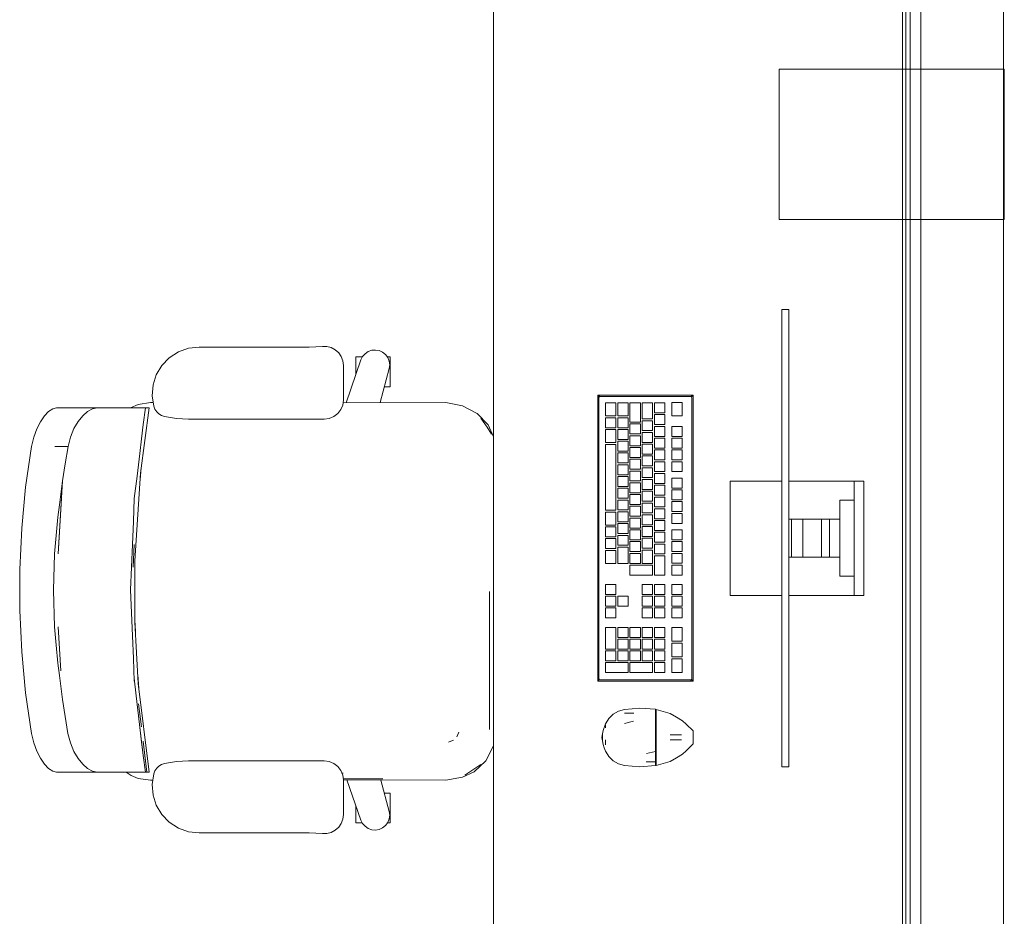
# Model space of a CAD drawing. Header units: millimetres. Extents: x -261 to 187, y -214 to 106.
# Tile 227 of 256: x -188.62 to -187.3, y -152.52 to -151.33. Entities that reach past the tile are written whole.
import ezdxf

# ---------------------------------------------------------------- set-up
doc = ezdxf.new("R2010")
doc.units = ezdxf.units.MM
doc.header["$LTSCALE"] = 0.005
doc.header["$MEASUREMENT"] = 0
for name, color, linetype, lineweight in [('IFC-Elemento construtivo genérico-Contorno', 9, 'Continuous', 5), ('IFC-Elemento de mobília-Contorno', 9, 'Continuous', 5), ('IFC-Laje-Contorno', 9, 'Continuous', 5), ('IFC-Parede padrão-Contorno', 9, 'Continuous', 5), ('IFC-Pilar-Contorno', 9, 'Continuous', 5), ('IFC-Viga-Contorno', 9, 'Continuous', 5)]:
    doc.layers.add(name, color=color, linetype=linetype, lineweight=lineweight)

msp = doc.modelspace()

# ---------------------------------------------------------------- linework, layer by layer
at = {"layer": 'IFC-Elemento construtivo genérico-Contorno', "lineweight": 5}
for p, q in [((-187.6002, -151.7142), (-187.6002, -151.714)), ((-187.6002, -151.714), (-187.5907, -151.714)), ((-187.6002, -151.7149), (-187.6002, -151.7142)), ((-187.6002, -151.7159), (-187.6002, -151.7149)), ((-187.6002, -151.7172), (-187.6002, -151.7159)), ((-187.6002, -151.7187), (-187.6002, -151.7172)), ((-187.5907, -151.7142), (-187.5907, -151.714)), ((-187.5907, -151.7149), (-187.5907, -151.7142)), ((-187.5907, -151.7159), (-187.5907, -151.7149)), ((-187.5907, -151.7172), (-187.5907, -151.7159)), ((-187.5907, -151.7187), (-187.5907, -151.7172)), ((-187.6002, -151.7204), (-187.6002, -151.7187)), ((-187.6002, -152.3172), (-187.6002, -151.7204)), ((-187.5907, -151.7204), (-187.5907, -151.7187)), ((-187.5907, -152.3172), (-187.5907, -151.7204)), ((-187.8455, -151.8283), (-187.8443, -151.8296)), ((-187.8455, -152.2093), (-187.8455, -151.8283)), ((-187.8455, -151.8283), (-187.7185, -151.8283)), ((-187.8443, -151.8296), (-187.8434, -151.8304)), ((-187.8439, -151.8315), (-187.8436, -151.8307)), ((-187.8439, -151.8315), (-187.8437, -151.8311)), ((-187.8439, -152.2061), (-187.8439, -151.8315)), ((-187.8437, -151.8311), (-187.8434, -151.8304)), ((-187.8436, -151.8293), (-187.8426, -151.8297)), ((-187.8436, -151.8293), (-187.843, -151.8296)), ((-187.8436, -151.8307), (-187.8434, -151.8304)), ((-187.8434, -151.8304), (-187.8423, -151.8299)), ((-187.843, -151.8296), (-187.8426, -151.8297)), ((-187.8427, -151.8301), (-187.8423, -151.8299)), ((-187.8427, -151.8301), (-187.8425, -151.83)), ((-187.8425, -151.83), (-187.8423, -151.8299)), ((-187.8423, -151.8299), (-187.7217, -151.8299)), ((-187.7217, -151.8299), (-187.7204, -151.8293)), ((-187.7217, -151.8299), (-187.721, -151.8296)), ((-187.7217, -151.8299), (-187.7209, -151.8302)), ((-187.721, -151.8296), (-187.7204, -151.8293)), ((-187.7209, -151.8302), (-187.7206, -151.8304)), ((-187.7206, -151.8304), (-187.7197, -151.8296)), ((-187.7206, -151.8304), (-187.7203, -151.8311)), ((-187.7206, -151.8304), (-187.7201, -151.8315)), ((-187.7203, -151.8311), (-187.7201, -151.8315)), ((-187.7201, -152.2061), (-187.7201, -151.8315)), ((-187.7197, -151.8296), (-187.7185, -151.8283)), ((-187.7185, -152.2093), (-187.7185, -151.8283)), ((-187.8352, -151.8384), (-187.8213, -151.8384)), ((-187.8352, -151.8558), (-187.8352, -151.8384)), ((-187.8213, -151.8558), (-187.8213, -151.8384)), ((-187.8189, -151.8384), (-187.805, -151.8384)), ((-187.8189, -151.8558), (-187.8189, -151.8384)), ((-187.805, -151.8558), (-187.805, -151.8384)), ((-187.8026, -151.8384), (-187.7887, -151.8384)), ((-187.8026, -151.8641), (-187.8026, -151.8384)), ((-187.7887, -151.8641), (-187.7887, -151.8384)), ((-187.7863, -151.8384), (-187.7724, -151.8384)), ((-187.7863, -151.8598), (-187.7863, -151.8384)), ((-187.7724, -151.8598), (-187.7724, -151.8384)), ((-187.77, -151.8384), (-187.7561, -151.8384)), ((-187.77, -151.8517), (-187.77, -151.8384)), ((-187.7561, -151.8517), (-187.7561, -151.8384)), ((-187.747, -151.838), (-187.7331, -151.838)), ((-187.747, -151.8556), (-187.747, -151.838)), ((-187.7331, -151.8556), (-187.7331, -151.838)), ((-187.8352, -151.8558), (-187.8213, -151.8558)), ((-187.8352, -151.8582), (-187.8213, -151.8582)), ((-187.8352, -151.8715), (-187.8352, -151.8582)), ((-187.8213, -151.8715), (-187.8213, -151.8582)), ((-187.8189, -151.8558), (-187.805, -151.8558)), ((-187.8189, -151.8582), (-187.805, -151.8582)), ((-187.8189, -151.8715), (-187.8189, -151.8582)), ((-187.805, -151.8715), (-187.805, -151.8582)), ((-187.7863, -151.8598), (-187.7724, -151.8598)), ((-187.7863, -151.8622), (-187.7724, -151.8622)), ((-187.7863, -151.8754), (-187.7863, -151.8622)), ((-187.7724, -151.8754), (-187.7724, -151.8622)), ((-187.77, -151.8517), (-187.7561, -151.8517)), ((-187.77, -151.8541), (-187.7561, -151.8541)), ((-187.77, -151.8674), (-187.77, -151.8541)), ((-187.7561, -151.8674), (-187.7561, -151.8541)), ((-187.747, -151.8556), (-187.7331, -151.8556)), ((-187.8352, -151.8715), (-187.8213, -151.8715)), ((-187.8352, -151.8739), (-187.8213, -151.8739)), ((-187.8352, -151.8913), (-187.8352, -151.8739)), ((-187.8213, -151.8913), (-187.8213, -151.8739)), ((-187.8189, -151.8715), (-187.805, -151.8715)), ((-187.8189, -151.8739), (-187.805, -151.8739)), ((-187.8189, -151.8872), (-187.8189, -151.8739)), ((-187.805, -151.8872), (-187.805, -151.8739)), ((-187.8026, -151.8641), (-187.7887, -151.8641)), ((-187.8026, -151.8666), (-187.7887, -151.8666)), ((-187.8026, -151.8798), (-187.8026, -151.8666)), ((-187.7887, -151.8798), (-187.7887, -151.8666)), ((-187.7863, -151.8754), (-187.7724, -151.8754)), ((-187.77, -151.8674), (-187.7561, -151.8674)), ((-187.77, -151.8698), (-187.7561, -151.8698)), ((-187.77, -151.8831), (-187.77, -151.8698)), ((-187.7561, -151.8831), (-187.7561, -151.8698)), ((-187.747, -151.8698), (-187.7331, -151.8698)), ((-187.747, -151.8831), (-187.747, -151.8698)), ((-187.7331, -151.8831), (-187.7331, -151.8698)), ((-187.8189, -151.8872), (-187.805, -151.8872)), ((-187.8026, -151.8798), (-187.7887, -151.8798)), ((-187.8026, -151.8822), (-187.7887, -151.8822)), ((-187.8026, -151.8955), (-187.8026, -151.8822)), ((-187.7887, -151.8955), (-187.7887, -151.8822)), ((-187.7863, -151.8779), (-187.7724, -151.8779)), ((-187.7863, -151.8911), (-187.7863, -151.8779)), ((-187.7724, -151.8911), (-187.7724, -151.8779)), ((-187.77, -151.8831), (-187.7561, -151.8831)), ((-187.77, -151.8855), (-187.7561, -151.8855)), ((-187.77, -151.8987), (-187.77, -151.8855)), ((-187.7561, -151.8987), (-187.7561, -151.8855)), ((-187.747, -151.8831), (-187.7331, -151.8831)), ((-187.747, -151.8855), (-187.7331, -151.8855)), ((-187.747, -151.8987), (-187.747, -151.8855)), ((-187.7331, -151.8987), (-187.7331, -151.8855)), ((-187.8352, -151.8913), (-187.8213, -151.8913)), ((-187.8352, -151.8937), (-187.8213, -151.8937)), ((-187.8352, -151.9816), (-187.8352, -151.8937)), ((-187.8213, -151.9816), (-187.8213, -151.8937)), ((-187.8189, -151.8896), (-187.805, -151.8896)), ((-187.8189, -151.9028), (-187.8189, -151.8896)), ((-187.805, -151.9028), (-187.805, -151.8896)), ((-187.8026, -151.8955), (-187.7887, -151.8955)), ((-187.8026, -151.8979), (-187.7887, -151.8979)), ((-187.8026, -151.9112), (-187.8026, -151.8979)), ((-187.7887, -151.9112), (-187.7887, -151.8979)), ((-187.7863, -151.8911), (-187.7724, -151.8911)), ((-187.7863, -151.8935), (-187.7724, -151.8935)), ((-187.7863, -151.9068), (-187.7863, -151.8935)), ((-187.7724, -151.9068), (-187.7724, -151.8935)), ((-187.77, -151.8987), (-187.7561, -151.8987)), ((-187.77, -151.9012), (-187.7561, -151.9012)), ((-187.77, -151.9144), (-187.77, -151.9012)), ((-187.7561, -151.9144), (-187.7561, -151.9012)), ((-187.747, -151.8987), (-187.7331, -151.8987)), ((-187.747, -151.9012), (-187.7331, -151.9012)), ((-187.747, -151.9144), (-187.747, -151.9012)), ((-187.7331, -151.9144), (-187.7331, -151.9012)), ((-187.8189, -151.9028), (-187.805, -151.9028)), ((-187.8189, -151.9052), (-187.805, -151.9052)), ((-187.8189, -151.9185), (-187.8189, -151.9052)), ((-187.805, -151.9185), (-187.805, -151.9052)), ((-187.8026, -151.9112), (-187.7887, -151.9112)), ((-187.8026, -151.9136), (-187.7887, -151.9136)), ((-187.8026, -151.9268), (-187.8026, -151.9136)), ((-187.7887, -151.9268), (-187.7887, -151.9136)), ((-187.7863, -151.9068), (-187.7724, -151.9068)), ((-187.7863, -151.9092), (-187.7724, -151.9092)), ((-187.7863, -151.9225), (-187.7863, -151.9092)), ((-187.7724, -151.9225), (-187.7724, -151.9092)), ((-187.77, -151.9144), (-187.7561, -151.9144)), ((-187.747, -151.9144), (-187.7331, -151.9144)), ((-187.8189, -151.9185), (-187.805, -151.9185)), ((-187.8189, -151.9209), (-187.805, -151.9209)), ((-187.8189, -151.9342), (-187.8189, -151.9209)), ((-187.805, -151.9342), (-187.805, -151.9209)), ((-187.8026, -151.9268), (-187.7887, -151.9268)), ((-187.7863, -151.9225), (-187.7724, -151.9225)), ((-187.7863, -151.9249), (-187.7724, -151.9249)), ((-187.7863, -151.9381), (-187.7863, -151.9249)), ((-187.7724, -151.9381), (-187.7724, -151.9249)), ((-187.77, -151.9168), (-187.7561, -151.9168)), ((-187.77, -151.9301), (-187.77, -151.9168)), ((-187.7561, -151.9301), (-187.7561, -151.9168)), ((-187.747, -151.9168), (-187.7331, -151.9168)), ((-187.747, -151.9301), (-187.747, -151.9168)), ((-187.7331, -151.9301), (-187.7331, -151.9168)), ((-187.8189, -151.9342), (-187.805, -151.9342)), ((-187.8189, -151.9366), (-187.805, -151.9366)), ((-187.8189, -151.9499), (-187.8189, -151.9366)), ((-187.805, -151.9499), (-187.805, -151.9366)), ((-187.8026, -151.9293), (-187.7887, -151.9293)), ((-187.8026, -151.9425), (-187.8026, -151.9293)), ((-187.7887, -151.9425), (-187.7887, -151.9293)), ((-187.7863, -151.9381), (-187.7724, -151.9381)), ((-187.7863, -151.9406), (-187.7724, -151.9406)), ((-187.7863, -151.9538), (-187.7863, -151.9406)), ((-187.7724, -151.9538), (-187.7724, -151.9406)), ((-187.77, -151.9301), (-187.7561, -151.9301)), ((-187.77, -151.9325), (-187.7561, -151.9325)), ((-187.77, -151.9458), (-187.77, -151.9325)), ((-187.7561, -151.9458), (-187.7561, -151.9325)), ((-187.747, -151.9301), (-187.7331, -151.9301)), ((-187.747, -151.9387), (-187.7331, -151.9387)), ((-187.747, -151.952), (-187.747, -151.9387)), ((-187.7331, -151.952), (-187.7331, -151.9387)), ((-187.8189, -151.9499), (-187.805, -151.9499)), ((-187.8189, -151.9523), (-187.805, -151.9523)), ((-187.8189, -151.9655), (-187.8189, -151.9523)), ((-187.805, -151.9655), (-187.805, -151.9523)), ((-187.8026, -151.9425), (-187.7887, -151.9425)), ((-187.8026, -151.9449), (-187.7887, -151.9449)), ((-187.8026, -151.9582), (-187.8026, -151.9449)), ((-187.7887, -151.9582), (-187.7887, -151.9449)), ((-187.7863, -151.9538), (-187.7724, -151.9538)), ((-187.77, -151.9458), (-187.7561, -151.9458)), ((-187.77, -151.9482), (-187.7561, -151.9482)), ((-187.77, -151.9614), (-187.77, -151.9482)), ((-187.7561, -151.9614), (-187.7561, -151.9482)), ((-187.747, -151.952), (-187.7331, -151.952)), ((-187.747, -151.9544), (-187.7331, -151.9544)), ((-187.747, -151.9676), (-187.747, -151.9544)), ((-187.7331, -151.9676), (-187.7331, -151.9544)), ((-187.6689, -152.095), (-187.6689, -151.9426)), ((-187.6689, -151.9426), (-187.6002, -151.9426)), ((-187.5907, -151.9426), (-187.5102, -151.9426)), ((-187.5102, -151.9426), (-187.5085, -151.9426)), ((-187.5085, -151.9426), (-187.507, -151.9426)), ((-187.507, -151.9426), (-187.5057, -151.9426)), ((-187.5057, -151.9426), (-187.5047, -151.9426)), ((-187.5047, -151.9426), (-187.504, -151.9426)), ((-187.504, -151.9426), (-187.5038, -151.9426)), ((-187.5038, -152.095), (-187.5038, -151.9426)), ((-187.5038, -151.9426), (-187.4911, -151.9426)), ((-187.4911, -152.095), (-187.4911, -151.9426)), ((-187.8189, -151.9655), (-187.805, -151.9655)), ((-187.8026, -151.9582), (-187.7887, -151.9582)), ((-187.8026, -151.9606), (-187.7887, -151.9606)), ((-187.8026, -151.9739), (-187.8026, -151.9606)), ((-187.7887, -151.9739), (-187.7887, -151.9606)), ((-187.7863, -151.9562), (-187.7724, -151.9562)), ((-187.7863, -151.9695), (-187.7863, -151.9562)), ((-187.7724, -151.9695), (-187.7724, -151.9562)), ((-187.77, -151.9614), (-187.7561, -151.9614)), ((-187.77, -151.9639), (-187.7561, -151.9639)), ((-187.77, -151.9771), (-187.77, -151.9639)), ((-187.7561, -151.9771), (-187.7561, -151.9639)), ((-187.8189, -151.968), (-187.805, -151.968)), ((-187.8189, -151.9812), (-187.8189, -151.968)), ((-187.805, -151.9812), (-187.805, -151.968)), ((-187.8026, -151.9739), (-187.7887, -151.9739)), ((-187.8026, -151.9763), (-187.7887, -151.9763)), ((-187.8026, -151.9896), (-187.8026, -151.9763)), ((-187.7887, -151.9896), (-187.7887, -151.9763)), ((-187.7863, -151.9695), (-187.7724, -151.9695)), ((-187.7863, -151.9719), (-187.7724, -151.9719)), ((-187.7863, -151.9852), (-187.7863, -151.9719)), ((-187.7724, -151.9852), (-187.7724, -151.9719)), ((-187.77, -151.9771), (-187.7561, -151.9771)), ((-187.77, -151.9795), (-187.7561, -151.9795)), ((-187.77, -151.9928), (-187.77, -151.9795)), ((-187.7561, -151.9928), (-187.7561, -151.9795)), ((-187.747, -151.9676), (-187.7331, -151.9676)), ((-187.747, -151.9701), (-187.7331, -151.9701)), ((-187.747, -151.9833), (-187.747, -151.9701)), ((-187.7331, -151.9833), (-187.7331, -151.9701)), ((-187.5229, -152.0696), (-187.5229, -151.968)), ((-187.5229, -151.968), (-187.5038, -151.968)), ((-187.8352, -151.9816), (-187.8213, -151.9816)), ((-187.8352, -151.984), (-187.8213, -151.984)), ((-187.8352, -152.0012), (-187.8352, -151.984)), ((-187.8213, -152.0012), (-187.8213, -151.984)), ((-187.8189, -151.9812), (-187.805, -151.9812)), ((-187.8189, -151.9836), (-187.805, -151.9836)), ((-187.8189, -151.9969), (-187.8189, -151.9836)), ((-187.805, -151.9969), (-187.805, -151.9836)), ((-187.8026, -151.9896), (-187.7887, -151.9896)), ((-187.8026, -151.992), (-187.7887, -151.992)), ((-187.8026, -152.0052), (-187.8026, -151.992)), ((-187.7887, -152.0052), (-187.7887, -151.992)), ((-187.7863, -151.9852), (-187.7724, -151.9852)), ((-187.7863, -151.9876), (-187.7724, -151.9876)), ((-187.7863, -152.0008), (-187.7863, -151.9876)), ((-187.7724, -152.0008), (-187.7724, -151.9876)), ((-187.77, -151.9928), (-187.7561, -151.9928)), ((-187.747, -151.9833), (-187.7331, -151.9833)), ((-187.747, -151.9857), (-187.7331, -151.9857)), ((-187.747, -151.999), (-187.747, -151.9857)), ((-187.7331, -151.999), (-187.7331, -151.9857)), ((-187.5907, -151.9934), (-187.5875, -151.9934)), ((-187.5875, -152.0442), (-187.5875, -151.9934)), ((-187.5875, -151.9934), (-187.5724, -151.9934)), ((-187.5724, -152.0442), (-187.5724, -151.9934)), ((-187.5724, -151.9934), (-187.5474, -151.9934)), ((-187.5474, -152.0442), (-187.5474, -151.9934)), ((-187.5474, -151.9934), (-187.5365, -151.9934)), ((-187.5374, -151.9934), (-187.5331, -151.9934)), ((-187.5365, -152.0442), (-187.5365, -151.9934)), ((-187.5331, -151.9934), (-187.5285, -151.9934)), ((-187.5285, -151.9934), (-187.5229, -151.9934)), ((-187.8352, -152.0012), (-187.8213, -152.0012)), ((-187.8352, -152.0036), (-187.8213, -152.0036)), ((-187.8352, -152.0169), (-187.8352, -152.0036)), ((-187.8213, -152.0169), (-187.8213, -152.0036)), ((-187.8189, -151.9969), (-187.805, -151.9969)), ((-187.8189, -151.9993), (-187.805, -151.9993)), ((-187.8189, -152.0126), (-187.8189, -151.9993)), ((-187.805, -152.0126), (-187.805, -151.9993)), ((-187.8026, -152.0052), (-187.7887, -152.0052)), ((-187.7863, -152.0008), (-187.7724, -152.0008)), ((-187.7863, -152.0033), (-187.7724, -152.0033)), ((-187.7863, -152.0165), (-187.7863, -152.0033)), ((-187.7724, -152.0165), (-187.7724, -152.0033)), ((-187.77, -151.9952), (-187.7561, -151.9952)), ((-187.77, -152.0085), (-187.77, -151.9952)), ((-187.7561, -152.0085), (-187.7561, -151.9952)), ((-187.747, -151.999), (-187.7331, -151.999)), ((-187.8352, -152.0169), (-187.8213, -152.0169)), ((-187.8352, -152.0193), (-187.8213, -152.0193)), ((-187.8352, -152.0326), (-187.8352, -152.0193)), ((-187.8213, -152.0326), (-187.8213, -152.0193)), ((-187.8189, -152.0126), (-187.805, -152.0126)), ((-187.8189, -152.015), (-187.805, -152.015)), ((-187.8189, -152.0282), (-187.8189, -152.015)), ((-187.805, -152.0282), (-187.805, -152.015)), ((-187.8026, -152.0076), (-187.7887, -152.0076)), ((-187.8026, -152.0209), (-187.8026, -152.0076)), ((-187.7887, -152.0209), (-187.7887, -152.0076)), ((-187.7863, -152.0165), (-187.7724, -152.0165)), ((-187.7863, -152.0189), (-187.7724, -152.0189)), ((-187.7863, -152.0322), (-187.7863, -152.0189)), ((-187.7724, -152.0322), (-187.7724, -152.0189)), ((-187.77, -152.0085), (-187.7561, -152.0085)), ((-187.77, -152.0109), (-187.7561, -152.0109)), ((-187.77, -152.0241), (-187.77, -152.0109)), ((-187.7561, -152.0241), (-187.7561, -152.0109)), ((-187.747, -152.0076), (-187.7331, -152.0076)), ((-187.747, -152.0209), (-187.747, -152.0076)), ((-187.7331, -152.0209), (-187.7331, -152.0076)), ((-187.8352, -152.0326), (-187.8213, -152.0326)), ((-187.8189, -152.0282), (-187.805, -152.0282)), ((-187.8189, -152.0307), (-187.805, -152.0307)), ((-187.8189, -152.0523), (-187.8189, -152.0307)), ((-187.805, -152.0523), (-187.805, -152.0307)), ((-187.8026, -152.0209), (-187.7887, -152.0209)), ((-187.8026, -152.0233), (-187.7887, -152.0233)), ((-187.8026, -152.0366), (-187.8026, -152.0233)), ((-187.7887, -152.0366), (-187.7887, -152.0233)), ((-187.7863, -152.0322), (-187.7724, -152.0322)), ((-187.77, -152.0241), (-187.7561, -152.0241)), ((-187.77, -152.0266), (-187.7561, -152.0266)), ((-187.77, -152.0398), (-187.77, -152.0266)), ((-187.7561, -152.0398), (-187.7561, -152.0266)), ((-187.747, -152.0209), (-187.7331, -152.0209)), ((-187.747, -152.0233), (-187.7331, -152.0233)), ((-187.747, -152.0365), (-187.747, -152.0233)), ((-187.7331, -152.0365), (-187.7331, -152.0233)), ((-187.8352, -152.035), (-187.8213, -152.035)), ((-187.8352, -152.0523), (-187.8352, -152.035)), ((-187.8213, -152.0523), (-187.8213, -152.035)), ((-187.8026, -152.0366), (-187.7887, -152.0366)), ((-187.8026, -152.039), (-187.7887, -152.039)), ((-187.8026, -152.0523), (-187.8026, -152.039)), ((-187.7887, -152.0523), (-187.7887, -152.039)), ((-187.7863, -152.0346), (-187.7724, -152.0346)), ((-187.7863, -152.0523), (-187.7863, -152.0346)), ((-187.7724, -152.0523), (-187.7724, -152.0346)), ((-187.77, -152.0398), (-187.7561, -152.0398)), ((-187.77, -152.0422), (-187.7561, -152.0422)), ((-187.77, -152.0679), (-187.77, -152.0422)), ((-187.7561, -152.0679), (-187.7561, -152.0422)), ((-187.747, -152.0365), (-187.7331, -152.0365)), ((-187.747, -152.039), (-187.7331, -152.039)), ((-187.747, -152.0522), (-187.747, -152.039)), ((-187.7331, -152.0522), (-187.7331, -152.039)), ((-187.5907, -152.0442), (-187.5875, -152.0442)), ((-187.5875, -152.0442), (-187.5724, -152.0442)), ((-187.5724, -152.0442), (-187.5474, -152.0442)), ((-187.5474, -152.0442), (-187.5365, -152.0442)), ((-187.5365, -152.0442), (-187.5331, -152.0442)), ((-187.5331, -152.0442), (-187.5285, -152.0442)), ((-187.5285, -152.0442), (-187.5229, -152.0442)), ((-187.8352, -152.0523), (-187.8213, -152.0523)), ((-187.8189, -152.0523), (-187.805, -152.0523)), ((-187.8026, -152.0523), (-187.7887, -152.0523)), ((-187.8026, -152.0547), (-187.7724, -152.0547)), ((-187.8026, -152.0679), (-187.8026, -152.0547)), ((-187.7863, -152.0523), (-187.7724, -152.0523)), ((-187.7724, -152.0679), (-187.7724, -152.0547)), ((-187.747, -152.0522), (-187.7331, -152.0522)), ((-187.747, -152.0546), (-187.7331, -152.0546)), ((-187.747, -152.0679), (-187.747, -152.0546)), ((-187.7331, -152.0679), (-187.7331, -152.0546)), ((-187.8026, -152.0679), (-187.7724, -152.0679)), ((-187.77, -152.0679), (-187.7561, -152.0679)), ((-187.747, -152.0679), (-187.7331, -152.0679)), ((-187.5229, -152.0696), (-187.5038, -152.0696)), ((-187.8352, -152.0805), (-187.8213, -152.0805)), ((-187.8352, -152.0938), (-187.8352, -152.0805)), ((-187.8213, -152.0938), (-187.8213, -152.0805)), ((-187.7863, -152.0805), (-187.7724, -152.0805)), ((-187.7863, -152.0938), (-187.7863, -152.0805)), ((-187.7724, -152.0938), (-187.7724, -152.0805)), ((-187.77, -152.0805), (-187.7561, -152.0805)), ((-187.77, -152.0938), (-187.77, -152.0805)), ((-187.7561, -152.0938), (-187.7561, -152.0805)), ((-187.747, -152.0805), (-187.7331, -152.0805)), ((-187.747, -152.0938), (-187.747, -152.0805)), ((-187.7331, -152.0938), (-187.7331, -152.0805)), ((-187.8352, -152.0938), (-187.8213, -152.0938)), ((-187.8352, -152.0962), (-187.8213, -152.0962)), ((-187.8352, -152.1094), (-187.8352, -152.0962)), ((-187.8213, -152.1094), (-187.8213, -152.0962)), ((-187.8189, -152.0962), (-187.805, -152.0962)), ((-187.8189, -152.1094), (-187.8189, -152.0962)), ((-187.805, -152.1094), (-187.805, -152.0962)), ((-187.7863, -152.0938), (-187.7724, -152.0938)), ((-187.7863, -152.0962), (-187.7724, -152.0962)), ((-187.7863, -152.1094), (-187.7863, -152.0962)), ((-187.7724, -152.1094), (-187.7724, -152.0962)), ((-187.77, -152.0938), (-187.7561, -152.0938)), ((-187.77, -152.0962), (-187.7561, -152.0962)), ((-187.77, -152.1094), (-187.77, -152.0962)), ((-187.7561, -152.1094), (-187.7561, -152.0962)), ((-187.747, -152.0938), (-187.7331, -152.0938)), ((-187.747, -152.0962), (-187.7331, -152.0962)), ((-187.747, -152.1094), (-187.747, -152.0962)), ((-187.7331, -152.1094), (-187.7331, -152.0962)), ((-187.6689, -152.095), (-187.6002, -152.095)), ((-187.5907, -152.095), (-187.5102, -152.095)), ((-187.5102, -152.095), (-187.5085, -152.095)), ((-187.5085, -152.095), (-187.507, -152.095)), ((-187.507, -152.095), (-187.5057, -152.095)), ((-187.5057, -152.095), (-187.5047, -152.095)), ((-187.5047, -152.095), (-187.504, -152.095)), ((-187.504, -152.095), (-187.5038, -152.095)), ((-187.5038, -152.095), (-187.4911, -152.095)), ((-187.8352, -152.1094), (-187.8213, -152.1094)), ((-187.8352, -152.1118), (-187.8213, -152.1118)), ((-187.8352, -152.1251), (-187.8352, -152.1118)), ((-187.8213, -152.1251), (-187.8213, -152.1118)), ((-187.8189, -152.1094), (-187.805, -152.1094)), ((-187.7863, -152.1094), (-187.7724, -152.1094)), ((-187.7863, -152.1118), (-187.7724, -152.1118)), ((-187.7863, -152.1251), (-187.7863, -152.1118)), ((-187.7724, -152.1251), (-187.7724, -152.1118)), ((-187.77, -152.1094), (-187.7561, -152.1094)), ((-187.77, -152.1118), (-187.7561, -152.1118)), ((-187.77, -152.1251), (-187.77, -152.1118)), ((-187.7561, -152.1251), (-187.7561, -152.1118)), ((-187.747, -152.1094), (-187.7331, -152.1094)), ((-187.747, -152.1118), (-187.7331, -152.1118)), ((-187.747, -152.1251), (-187.747, -152.1118)), ((-187.7331, -152.1251), (-187.7331, -152.1118)), ((-187.8352, -152.1251), (-187.8213, -152.1251)), ((-187.8352, -152.1376), (-187.8213, -152.1376)), ((-187.8352, -152.1665), (-187.8352, -152.1376)), ((-187.8213, -152.1665), (-187.8213, -152.1376)), ((-187.8189, -152.1376), (-187.805, -152.1376)), ((-187.8189, -152.1509), (-187.8189, -152.1376)), ((-187.805, -152.1509), (-187.805, -152.1376)), ((-187.8026, -152.1376), (-187.7887, -152.1376)), ((-187.8026, -152.1509), (-187.8026, -152.1376)), ((-187.7887, -152.1509), (-187.7887, -152.1376)), ((-187.7863, -152.1251), (-187.7724, -152.1251)), ((-187.7863, -152.1376), (-187.7724, -152.1376)), ((-187.7863, -152.1509), (-187.7863, -152.1376)), ((-187.7724, -152.1509), (-187.7724, -152.1376)), ((-187.77, -152.1251), (-187.7561, -152.1251)), ((-187.77, -152.1376), (-187.7561, -152.1376)), ((-187.77, -152.1509), (-187.77, -152.1376)), ((-187.7561, -152.1509), (-187.7561, -152.1376)), ((-187.747, -152.1251), (-187.7331, -152.1251)), ((-187.747, -152.1376), (-187.7331, -152.1376)), ((-187.747, -152.156), (-187.747, -152.1376)), ((-187.7331, -152.156), (-187.7331, -152.1376)), ((-187.8189, -152.1509), (-187.805, -152.1509)), ((-187.8026, -152.1509), (-187.7887, -152.1509)), ((-187.7863, -152.1509), (-187.7724, -152.1509)), ((-187.77, -152.1509), (-187.7561, -152.1509)), ((-187.8189, -152.1533), (-187.805, -152.1533)), ((-187.8189, -152.1665), (-187.8189, -152.1533)), ((-187.805, -152.1665), (-187.805, -152.1533)), ((-187.8026, -152.1533), (-187.7887, -152.1533)), ((-187.8026, -152.1665), (-187.8026, -152.1533)), ((-187.7887, -152.1665), (-187.7887, -152.1533)), ((-187.7863, -152.1533), (-187.7724, -152.1533)), ((-187.7863, -152.1665), (-187.7863, -152.1533)), ((-187.7724, -152.1665), (-187.7724, -152.1533)), ((-187.77, -152.1533), (-187.7561, -152.1533)), ((-187.77, -152.1665), (-187.77, -152.1533)), ((-187.7561, -152.1665), (-187.7561, -152.1533)), ((-187.747, -152.156), (-187.7331, -152.156)), ((-187.747, -152.1769), (-187.747, -152.1586)), ((-187.747, -152.1586), (-187.7331, -152.1586)), ((-187.7331, -152.1769), (-187.7331, -152.1586)), ((-187.8352, -152.1665), (-187.8213, -152.1665)), ((-187.8352, -152.1689), (-187.8213, -152.1689)), ((-187.8352, -152.1822), (-187.8352, -152.1689)), ((-187.8213, -152.1822), (-187.8213, -152.1689)), ((-187.8189, -152.1665), (-187.805, -152.1665)), ((-187.8189, -152.1689), (-187.805, -152.1689)), ((-187.8189, -152.1822), (-187.8189, -152.1689)), ((-187.805, -152.1822), (-187.805, -152.1689)), ((-187.8026, -152.1665), (-187.7887, -152.1665)), ((-187.8026, -152.1689), (-187.7887, -152.1689)), ((-187.8026, -152.1822), (-187.8026, -152.1689)), ((-187.7887, -152.1822), (-187.7887, -152.1689)), ((-187.7863, -152.1665), (-187.7724, -152.1665)), ((-187.7863, -152.1689), (-187.7724, -152.1689)), ((-187.7863, -152.1822), (-187.7863, -152.1689)), ((-187.7724, -152.1822), (-187.7724, -152.1689)), ((-187.77, -152.1665), (-187.7561, -152.1665)), ((-187.77, -152.1689), (-187.7561, -152.1689)), ((-187.77, -152.1822), (-187.77, -152.1689)), ((-187.7561, -152.1822), (-187.7561, -152.1689)), ((-187.747, -152.1769), (-187.7331, -152.1769)), ((-187.8352, -152.1822), (-187.8213, -152.1822)), ((-187.8352, -152.1846), (-187.805, -152.1846)), ((-187.8352, -152.1979), (-187.8352, -152.1846)), ((-187.8189, -152.1822), (-187.805, -152.1822)), ((-187.805, -152.1979), (-187.805, -152.1846)), ((-187.8026, -152.1822), (-187.7887, -152.1822)), ((-187.8026, -152.1846), (-187.7724, -152.1846)), ((-187.8026, -152.1979), (-187.8026, -152.1846)), ((-187.7863, -152.1822), (-187.7724, -152.1822)), ((-187.7724, -152.1979), (-187.7724, -152.1846)), ((-187.77, -152.1822), (-187.7561, -152.1822)), ((-187.77, -152.1846), (-187.7561, -152.1846)), ((-187.77, -152.1979), (-187.77, -152.1846)), ((-187.7561, -152.1979), (-187.7561, -152.1846)), ((-187.747, -152.1979), (-187.747, -152.1795)), ((-187.747, -152.1795), (-187.7331, -152.1795)), ((-187.7331, -152.1979), (-187.7331, -152.1795)), ((-187.8352, -152.1979), (-187.805, -152.1979)), ((-187.8026, -152.1979), (-187.7724, -152.1979)), ((-187.77, -152.1979), (-187.7561, -152.1979)), ((-187.747, -152.1979), (-187.7331, -152.1979)), ((-187.8455, -152.2093), (-187.8443, -152.2081)), ((-187.8455, -152.2093), (-187.7185, -152.2093)), ((-187.8443, -152.2081), (-187.8434, -152.2072)), ((-187.8439, -152.2061), (-187.8438, -152.2063)), ((-187.8439, -152.2061), (-187.8437, -152.2065)), ((-187.8438, -152.2063), (-187.8434, -152.2072)), ((-187.8437, -152.2065), (-187.8434, -152.2072)), ((-187.8434, -152.2072), (-187.8423, -152.2077)), ((-187.8434, -152.2072), (-187.8431, -152.2074)), ((-187.8431, -152.2074), (-187.8423, -152.2077)), ((-187.8431, -152.2074), (-187.8427, -152.2075)), ((-187.8427, -152.2075), (-187.8423, -152.2077)), ((-187.8423, -152.2077), (-187.7217, -152.2077)), ((-187.7217, -152.2077), (-187.7206, -152.2072)), ((-187.7217, -152.2077), (-187.7213, -152.2075)), ((-187.7217, -152.2077), (-187.7215, -152.2076)), ((-187.7217, -152.2077), (-187.7214, -152.2079)), ((-187.7217, -152.2077), (-187.721, -152.208)), ((-187.7215, -152.2076), (-187.7213, -152.2075)), ((-187.7214, -152.2079), (-187.721, -152.208)), ((-187.7206, -152.2072), (-187.7204, -152.2069)), ((-187.7206, -152.2072), (-187.7197, -152.2081)), ((-187.7204, -152.2069), (-187.7201, -152.2061)), ((-187.7204, -152.2069), (-187.7203, -152.2065)), ((-187.7203, -152.2065), (-187.7201, -152.2061)), ((-187.7197, -152.2081), (-187.7185, -152.2093)), ((-187.8307, -152.2591), (-187.8249, -152.2534)), ((-187.8249, -152.2534), (-187.8178, -152.2493)), ((-187.8178, -152.2493), (-187.81, -152.2469)), ((-187.81, -152.2469), (-187.7893, -152.2451)), ((-187.81, -152.2519), (-187.7975, -152.2518)), ((-187.7893, -152.2451), (-187.7687, -152.2468)), ((-187.7687, -152.2493), (-187.7687, -152.2468)), ((-187.7687, -152.2477), (-187.7678, -152.2477)), ((-187.7687, -152.2502), (-187.7687, -152.249)), ((-187.7687, -152.2518), (-187.7687, -152.2493)), ((-187.7687, -152.2527), (-187.7687, -152.2514)), ((-187.7687, -152.2587), (-187.7687, -152.2518)), ((-187.7687, -152.2527), (-187.7678, -152.2527)), ((-187.7687, -152.2594), (-187.7687, -152.256)), ((-187.7678, -152.2469), (-187.7492, -152.2525)), ((-187.7678, -152.2519), (-187.7678, -152.2469)), ((-187.7678, -152.2588), (-187.7678, -152.2519)), ((-187.7492, -152.2525), (-187.7406, -152.2572)), ((-187.8384, -152.2749), (-187.8351, -152.266)), ((-187.8351, -152.266), (-187.8321, -152.2612)), ((-187.8351, -152.2713), (-187.8351, -152.2676)), ((-187.8351, -152.2713), (-187.8351, -152.2692)), ((-187.8321, -152.2612), (-187.8307, -152.2591)), ((-187.81, -152.2656), (-187.798, -152.2628)), ((-187.7687, -152.2656), (-187.7687, -152.2587)), ((-187.7687, -152.2661), (-187.7687, -152.2627)), ((-187.7687, -152.275), (-187.7687, -152.2656)), ((-187.7678, -152.2656), (-187.7678, -152.2588)), ((-187.7678, -152.275), (-187.7678, -152.2656)), ((-187.7406, -152.2572), (-187.7325, -152.2622)), ((-187.7325, -152.2622), (-187.7277, -152.2665)), ((-187.7277, -152.2665), (-187.7185, -152.2757)), ((-187.84, -152.2844), (-187.8392, -152.2797)), ((-187.8392, -152.2797), (-187.8384, -152.2749)), ((-187.8392, -152.289), (-187.8392, -152.2797)), ((-187.7687, -152.2752), (-187.7687, -152.2706)), ((-187.7687, -152.2844), (-187.7687, -152.275)), ((-187.7687, -152.2844), (-187.7687, -152.2798)), ((-187.7678, -152.2844), (-187.7678, -152.275)), ((-187.7488, -152.281), (-187.7464, -152.281)), ((-187.7464, -152.281), (-187.7439, -152.281)), ((-187.7439, -152.281), (-187.7413, -152.281)), ((-187.7413, -152.281), (-187.739, -152.281)), ((-187.739, -152.281), (-187.7369, -152.281)), ((-187.7369, -152.281), (-187.7354, -152.281)), ((-187.7354, -152.281), (-187.7344, -152.281)), ((-187.7344, -152.281), (-187.7341, -152.281)), ((-187.7185, -152.2769), (-187.7185, -152.2757)), ((-187.7185, -152.2781), (-187.7185, -152.2769)), ((-187.7185, -152.2791), (-187.7185, -152.2781)), ((-187.7185, -152.28), (-187.7185, -152.2791)), ((-187.7185, -152.2822), (-187.7185, -152.28)), ((-187.7185, -152.2844), (-187.7185, -152.2822)), ((-187.84, -152.2844), (-187.8392, -152.289)), ((-187.8392, -152.289), (-187.8384, -152.2938)), ((-187.8384, -152.2938), (-187.8368, -152.2983)), ((-187.8351, -152.2941), (-187.8351, -152.2876)), ((-187.8351, -152.2909), (-187.8351, -152.2876)), ((-187.7687, -152.2844), (-187.7678, -152.2844)), ((-187.7687, -152.2889), (-187.7687, -152.2844)), ((-187.7687, -152.2937), (-187.7687, -152.2844)), ((-187.7687, -152.2981), (-187.7687, -152.2935)), ((-187.7687, -152.3031), (-187.7687, -152.2937)), ((-187.7678, -152.2937), (-187.7678, -152.2844)), ((-187.7678, -152.3031), (-187.7678, -152.2937)), ((-187.7488, -152.2874), (-187.7464, -152.2874)), ((-187.7464, -152.2874), (-187.7439, -152.2874)), ((-187.7439, -152.2874), (-187.7413, -152.2874)), ((-187.7413, -152.2874), (-187.739, -152.2874)), ((-187.739, -152.2874), (-187.7369, -152.2874)), ((-187.7369, -152.2874), (-187.7354, -152.2874)), ((-187.7354, -152.2874), (-187.7344, -152.2874)), ((-187.7344, -152.2874), (-187.7341, -152.2874)), ((-187.7277, -152.3023), (-187.7185, -152.293)), ((-187.7185, -152.2865), (-187.7185, -152.2844)), ((-187.7185, -152.2887), (-187.7185, -152.2865)), ((-187.7185, -152.2897), (-187.7185, -152.2887)), ((-187.7185, -152.2906), (-187.7185, -152.2897)), ((-187.7185, -152.2918), (-187.7185, -152.2906)), ((-187.7185, -152.293), (-187.7185, -152.2918)), ((-187.8368, -152.2983), (-187.8351, -152.3028)), ((-187.8351, -152.3028), (-187.8321, -152.3075)), ((-187.8321, -152.3075), (-187.8307, -152.3097)), ((-187.7807, -152.3059), (-187.7687, -152.3031)), ((-187.7687, -152.3027), (-187.7678, -152.3027)), ((-187.7687, -152.306), (-187.7687, -152.3027)), ((-187.7687, -152.31), (-187.7687, -152.3031)), ((-187.7678, -152.3099), (-187.7678, -152.3031)), ((-187.7406, -152.3115), (-187.7325, -152.3065)), ((-187.7325, -152.3065), (-187.7277, -152.3023)), ((-187.8307, -152.3097), (-187.8249, -152.3153)), ((-187.8249, -152.3153), (-187.8178, -152.3195)), ((-187.8178, -152.3195), (-187.81, -152.3218)), ((-187.81, -152.3218), (-187.7893, -152.3236)), ((-187.7811, -152.317), (-187.7687, -152.3169)), ((-187.7687, -152.3127), (-187.7687, -152.3094)), ((-187.7687, -152.3169), (-187.7687, -152.31)), ((-187.7687, -152.3176), (-187.7687, -152.3168)), ((-187.7687, -152.3194), (-187.7687, -152.3169)), ((-187.7687, -152.3184), (-187.7687, -152.3176)), ((-187.7687, -152.3201), (-187.7687, -152.3193)), ((-187.7687, -152.3219), (-187.7687, -152.3194)), ((-187.7687, -152.321), (-187.7678, -152.321)), ((-187.7678, -152.3168), (-187.7678, -152.3099)), ((-187.7678, -152.3218), (-187.7492, -152.3163)), ((-187.7678, -152.3218), (-187.7678, -152.3168)), ((-187.7492, -152.3163), (-187.7406, -152.3115)), ((-187.6002, -152.3189), (-187.6002, -152.3172)), ((-187.6002, -152.3204), (-187.6002, -152.3189)), ((-187.6002, -152.3217), (-187.6002, -152.3204)), ((-187.6002, -152.3227), (-187.6002, -152.3217)), ((-187.5907, -152.3189), (-187.5907, -152.3172)), ((-187.5907, -152.3204), (-187.5907, -152.3189)), ((-187.5907, -152.3217), (-187.5907, -152.3204)), ((-187.5907, -152.3227), (-187.5907, -152.3217)), ((-187.7893, -152.3236), (-187.7687, -152.3219)), ((-187.6002, -152.3234), (-187.6002, -152.3227)), ((-187.6002, -152.3236), (-187.6002, -152.3234)), ((-187.6002, -152.3236), (-187.5907, -152.3236)), ((-187.5907, -152.3234), (-187.5907, -152.3227)), ((-187.5907, -152.3236), (-187.5907, -152.3234))]:
    msp.add_line(p, q, dxfattribs=at)
at = {"layer": 'IFC-Elemento de mobília-Contorno', "lineweight": 5}
for p, q in [((-188.4164, -151.7783), (-188.4043, -151.7705)), ((-188.4043, -151.7705), (-188.3908, -151.7657)), ((-188.3908, -151.7657), (-188.3766, -151.7641)), ((-188.3766, -151.7641), (-188.23, -151.7641)), ((-188.23, -151.7641), (-188.2212, -151.7639)), ((-188.2212, -151.7639), (-188.2124, -151.7632)), ((-188.2124, -151.7632), (-188.2064, -151.7633)), ((-188.2064, -151.7633), (-188.2005, -151.7648)), ((-188.2005, -151.7648), (-188.1952, -151.7677)), ((-188.1952, -151.7677), (-188.1907, -151.7718)), ((-188.1556, -151.7729), (-188.1514, -151.7701)), ((-188.1514, -151.7701), (-188.1466, -151.7684)), ((-188.1466, -151.7684), (-188.1416, -151.768)), ((-188.1416, -151.768), (-188.1367, -151.7688)), ((-188.1367, -151.7688), (-188.1321, -151.7709)), ((-188.4263, -151.7886), (-188.4164, -151.7783)), ((-188.1907, -151.7718), (-188.1873, -151.7768)), ((-188.1873, -151.7768), (-188.1852, -151.7824)), ((-188.1852, -151.7824), (-188.1845, -151.7885)), ((-188.1809, -151.8383), (-188.1611, -151.7812)), ((-188.1677, -151.7773), (-188.167, -151.7773)), ((-188.1677, -151.8003), (-188.1677, -151.7773)), ((-188.167, -151.7773), (-188.1647, -151.7773)), ((-188.1647, -151.7773), (-188.161, -151.7773)), ((-188.1611, -151.7812), (-188.1589, -151.7767)), ((-188.161, -151.7773), (-188.1592, -151.7773)), ((-188.1589, -151.7767), (-188.1556, -151.7729)), ((-188.1321, -151.7709), (-188.1281, -151.7741)), ((-188.1281, -151.7741), (-188.1252, -151.7782)), ((-188.1258, -151.7773), (-188.125, -151.7773)), ((-188.1252, -151.7782), (-188.1233, -151.7828)), ((-188.125, -151.7773), (-188.1227, -151.7773)), ((-188.1233, -151.7828), (-188.1227, -151.7878)), ((-188.1227, -151.7773), (-188.1219, -151.7773)), ((-188.1219, -151.817), (-188.1219, -151.7773)), ((-188.4337, -151.8009), (-188.4263, -151.7886)), ((-188.1845, -151.8347), (-188.1845, -151.7885)), ((-188.1356, -151.8381), (-188.1234, -151.7928)), ((-188.1234, -151.7928), (-188.1227, -151.7878)), ((-188.438, -151.8146), (-188.4337, -151.8009)), ((-188.4392, -151.8289), (-188.438, -151.8146)), ((-188.1299, -151.817), (-188.1286, -151.817)), ((-188.1286, -151.817), (-188.125, -151.817)), ((-188.125, -151.817), (-188.1227, -151.817)), ((-188.1227, -151.817), (-188.1219, -151.817)), ((-188.4392, -151.8289), (-188.4371, -151.843)), ((-188.1853, -151.8413), (-188.1845, -151.8347)), ((-188.5773, -151.85), (-188.5718, -151.8465)), ((-188.5718, -151.8465), (-188.5667, -151.8452)), ((-188.5667, -151.8452), (-188.5127, -151.8452)), ((-188.5252, -151.85), (-188.5188, -151.8464)), ((-188.5188, -151.8464), (-188.5127, -151.8452)), ((-188.5127, -151.8452), (-188.4951, -151.8452)), ((-188.4951, -151.8452), (-188.4803, -151.8452)), ((-188.4803, -151.8452), (-188.4682, -151.8452)), ((-188.4682, -151.8452), (-188.4589, -151.8452)), ((-188.4681, -151.8452), (-188.4578, -151.8404)), ((-188.4589, -151.8452), (-188.4526, -151.8452)), ((-188.4578, -151.8404), (-188.4414, -151.8378)), ((-188.4549, -151.9322), (-188.4433, -151.8452)), ((-188.4526, -151.8452), (-188.4491, -151.8452)), ((-188.4512, -151.8672), (-188.4483, -151.8452)), ((-188.4491, -151.8452), (-188.4486, -151.8452)), ((-188.4486, -151.8452), (-188.4483, -151.8452)), ((-188.4483, -151.8452), (-188.4481, -151.8452)), ((-188.4481, -151.8452), (-188.4464, -151.8452)), ((-188.4464, -151.8452), (-188.444, -151.8452)), ((-188.444, -151.8452), (-188.4433, -151.8452)), ((-188.4414, -151.8378), (-188.4378, -151.8378)), ((-188.4371, -151.843), (-188.4355, -151.8469)), ((-188.4355, -151.8469), (-188.4332, -151.8503)), ((-188.1919, -151.8527), (-188.1879, -151.8474)), ((-188.1879, -151.8474), (-188.1853, -151.8413)), ((-188.1849, -151.8383), (-188.0478, -151.8378)), ((-188.0478, -151.8378), (-188.0258, -151.8422)), ((-188.0258, -151.8422), (-188.0063, -151.8524)), ((-188.5882, -151.8635), (-188.5828, -151.8558)), ((-188.5828, -151.8558), (-188.5773, -151.85)), ((-188.5378, -151.8633), (-188.5316, -151.8556)), ((-188.5316, -151.8556), (-188.5252, -151.85)), ((-188.4332, -151.8503), (-188.4302, -151.8532)), ((-188.4302, -151.8532), (-188.4267, -151.8554)), ((-188.4267, -151.8554), (-188.4227, -151.8567)), ((-188.4227, -151.8567), (-188.4069, -151.8592)), ((-188.4069, -151.8592), (-188.3909, -151.8601)), ((-188.3909, -151.8601), (-188.2099, -151.8601)), ((-188.2099, -151.8601), (-188.2033, -151.8592)), ((-188.2033, -151.8592), (-188.1972, -151.8567)), ((-188.1972, -151.8567), (-188.1919, -151.8527)), ((-188.0063, -151.8524), (-187.9915, -151.8679)), ((-188.0012, -151.8589), (-187.993, -151.871)), ((-188.5971, -151.8842), (-188.593, -151.8731)), ((-188.593, -151.8731), (-188.5882, -151.8635)), ((-188.5481, -151.884), (-188.5434, -151.8728)), ((-188.5434, -151.8728), (-188.5378, -151.8633)), ((-188.4535, -151.8865), (-188.4512, -151.8672)), ((-187.993, -151.871), (-187.9869, -151.8803)), ((-187.9915, -151.8679), (-187.9844, -151.8835)), ((-188.5999, -151.8965), (-188.5971, -151.8842)), ((-188.5513, -151.8965), (-188.5481, -151.884)), ((-188.4558, -151.9057), (-188.4535, -151.8865)), ((-187.9844, -151.8835), (-187.9843, -151.8844)), ((-188.6078, -151.9507), (-188.5999, -151.8965)), ((-188.569, -151.8965), (-188.5513, -151.8965)), ((-188.5553, -151.9195), (-188.5513, -151.8965)), ((-188.4594, -151.9359), (-188.4558, -151.9057)), ((-188.5588, -151.9425), (-188.5553, -151.9195)), ((-188.4554, -151.9406), (-188.4539, -151.9249)), ((-188.4631, -151.9661), (-188.4594, -151.9359)), ((-188.4624, -152.049), (-188.4549, -151.9322)), ((-188.6131, -152.0054), (-188.6078, -151.9507)), ((-188.5645, -152.0395), (-188.5588, -151.9425)), ((-188.5628, -151.9745), (-188.5588, -151.9425)), ((-188.561, -151.9806), (-188.5588, -151.9425)), ((-188.4643, -151.9966), (-188.4631, -151.9661)), ((-188.5649, -151.9908), (-188.5628, -151.9745)), ((-188.5628, -152.0101), (-188.561, -151.9806)), ((-188.567, -152.0151), (-188.5649, -151.9908)), ((-188.6157, -152.0603), (-188.6131, -152.0054)), ((-188.4655, -152.027), (-188.4643, -151.9966)), ((-188.5692, -152.0394), (-188.567, -152.0151)), ((-188.5645, -152.0395), (-188.5628, -152.0101)), ((-188.4667, -152.0574), (-188.4655, -152.027)), ((-188.4645, -152.0574), (-188.4633, -152.027)), ((-188.5708, -152.0881), (-188.5692, -152.0394)), ((-188.4679, -152.0878), (-188.4667, -152.0574)), ((-188.4624, -152.049), (-188.4623, -152.1307)), ((-188.6157, -152.1153), (-188.6157, -152.0603)), ((-188.5708, -152.0881), (-188.5692, -152.1369)), ((-188.4679, -152.0878), (-188.4667, -152.1182)), ((-187.9897, -152.1897), (-187.9897, -152.0896)), ((-188.6157, -152.1153), (-188.6131, -152.1702)), ((-188.4667, -152.1182), (-188.4655, -152.1487)), ((-188.5692, -152.1369), (-188.567, -152.1612)), ((-188.5645, -152.1367), (-188.5627, -152.1662)), ((-188.5645, -152.1367), (-188.561, -152.1957)), ((-188.4623, -152.1278), (-188.4616, -152.1431)), ((-188.4623, -152.1307), (-188.4578, -152.2123)), ((-188.4655, -152.1487), (-188.4643, -152.1791)), ((-187.9897, -152.2738), (-187.9897, -152.1397)), ((-188.567, -152.1612), (-188.5648, -152.1854)), ((-188.6131, -152.1702), (-188.6078, -152.2249)), ((-188.5627, -152.1662), (-188.561, -152.1957)), ((-188.5648, -152.1854), (-188.5628, -152.2017)), ((-188.4643, -152.1791), (-188.4631, -152.2095)), ((-188.5628, -152.2017), (-188.5587, -152.2337)), ((-188.4584, -152.2005), (-188.4569, -152.2196)), ((-188.4632, -152.2051), (-188.4607, -152.2287)), ((-188.4578, -152.2123), (-188.4433, -152.3304)), ((-188.6078, -152.2249), (-188.5999, -152.2791)), ((-188.4607, -152.2287), (-188.4584, -152.248)), ((-188.5587, -152.2337), (-188.5553, -152.2565)), ((-188.4573, -152.2397), (-188.4536, -152.27)), ((-188.4584, -152.248), (-188.4561, -152.2672)), ((-188.5553, -152.2565), (-188.5514, -152.2791)), ((-188.4561, -152.2672), (-188.4512, -152.3084)), ((-188.4561, -152.2672), (-188.4538, -152.2865)), ((-188.5999, -152.2791), (-188.5971, -152.2914)), ((-188.5514, -152.2791), (-188.5481, -152.2916)), ((-188.0334, -152.2836), (-188.0307, -152.2771)), ((-188.0334, -152.2836), (-188.0321, -152.2804)), ((-188.0321, -152.2804), (-188.0307, -152.2771)), ((-188.5971, -152.2914), (-188.593, -152.3026)), ((-188.5481, -152.2916), (-188.5435, -152.3029)), ((-188.4538, -152.2865), (-188.4512, -152.3084)), ((-188.4513, -152.2892), (-188.4464, -152.3304)), ((-188.4513, -152.2892), (-188.449, -152.3084)), ((-188.0444, -152.2908), (-188.0379, -152.2881)), ((-188.0444, -152.2908), (-188.0411, -152.2894)), ((-188.0411, -152.2894), (-188.0379, -152.2881)), ((-187.9844, -152.2957), (-187.9843, -152.2948)), ((-188.593, -152.3026), (-188.5882, -152.3121)), ((-188.5435, -152.3029), (-188.5378, -152.3124)), ((-188.4512, -152.3084), (-188.4483, -152.3304)), ((-188.449, -152.3084), (-188.4464, -152.3304)), ((-187.9947, -152.3153), (-187.9844, -152.2957)), ((-188.5882, -152.3121), (-188.5828, -152.3199)), ((-188.5828, -152.3199), (-188.5773, -152.3256)), ((-188.5378, -152.3124), (-188.5316, -152.3201)), ((-188.5316, -152.3201), (-188.5252, -152.3257)), ((-188.4302, -152.3224), (-188.4267, -152.3203)), ((-188.4267, -152.3203), (-188.4227, -152.319)), ((-188.4227, -152.319), (-188.4069, -152.3164)), ((-188.4069, -152.3164), (-188.3909, -152.3155)), ((-188.3909, -152.3155), (-188.2099, -152.3155)), ((-188.2099, -152.3155), (-188.2033, -152.3164)), ((-188.2033, -152.3164), (-188.1972, -152.3189)), ((-188.1972, -152.3189), (-188.1919, -152.323)), ((-188.0133, -152.3285), (-188.0012, -152.3203)), ((-188.0102, -152.33), (-187.9947, -152.3153)), ((-188.5773, -152.3256), (-188.5718, -152.3292)), ((-188.5718, -152.3292), (-188.5667, -152.3304)), ((-188.5667, -152.3304), (-188.5127, -152.3304)), ((-188.5252, -152.3257), (-188.5188, -152.3292)), ((-188.5188, -152.3292), (-188.5127, -152.3304)), ((-188.5127, -152.3304), (-188.4951, -152.3304)), ((-188.4951, -152.3304), (-188.4803, -152.3304)), ((-188.4803, -152.3304), (-188.4682, -152.3304)), ((-188.4737, -152.3304), (-188.4673, -152.3349)), ((-188.4682, -152.3304), (-188.4589, -152.3304)), ((-188.4673, -152.3349), (-188.4578, -152.3388)), ((-188.4589, -152.3304), (-188.4526, -152.3304)), ((-188.4526, -152.3304), (-188.4491, -152.3304)), ((-188.4491, -152.3304), (-188.4486, -152.3304)), ((-188.4486, -152.3304), (-188.4483, -152.3304)), ((-188.4483, -152.3304), (-188.4481, -152.3304)), ((-188.4481, -152.3304), (-188.4464, -152.3304)), ((-188.4464, -152.3304), (-188.444, -152.3304)), ((-188.444, -152.3304), (-188.4433, -152.3304)), ((-188.4392, -152.3468), (-188.4371, -152.3326)), ((-188.4371, -152.3326), (-188.4355, -152.3287)), ((-188.4355, -152.3287), (-188.4332, -152.3253)), ((-188.4332, -152.3253), (-188.4302, -152.3224)), ((-188.1919, -152.323), (-188.1879, -152.3282)), ((-188.1879, -152.3282), (-188.1853, -152.3344)), ((-188.1864, -152.3318), (-188.1848, -152.3318)), ((-188.1853, -152.3344), (-188.1845, -152.3409)), ((-188.0258, -152.3371), (-188.0102, -152.33)), ((-188.0226, -152.3346), (-188.0133, -152.3285)), ((-188.4578, -152.3388), (-188.4414, -152.3414)), ((-188.4414, -152.3414), (-188.4384, -152.3414)), ((-188.4392, -152.3468), (-188.438, -152.3611)), ((-188.1846, -152.3396), (-188.1318, -152.3396)), ((-188.1845, -152.3872), (-188.1845, -152.3409)), ((-188.1845, -152.341), (-188.0478, -152.3414)), ((-188.1797, -152.341), (-188.1611, -152.3944)), ((-188.1347, -152.3411), (-188.1234, -152.3828)), ((-188.0478, -152.3414), (-188.0258, -152.3371)), ((-188.438, -152.3611), (-188.4337, -152.3747)), ((-188.1299, -152.3587), (-188.1286, -152.3587)), ((-188.1286, -152.3587), (-188.125, -152.3587)), ((-188.125, -152.3587), (-188.1227, -152.3587)), ((-188.1227, -152.3587), (-188.1219, -152.3587)), ((-188.1219, -152.3983), (-188.1219, -152.3587)), ((-188.4337, -152.3747), (-188.4263, -152.387)), ((-188.4263, -152.387), (-188.4164, -152.3973)), ((-188.1852, -152.3932), (-188.1845, -152.3872)), ((-188.1677, -152.3983), (-188.1677, -152.3754)), ((-188.1234, -152.3828), (-188.1227, -152.3878)), ((-188.4164, -152.3973), (-188.4043, -152.4051)), ((-188.1907, -152.4039), (-188.1873, -152.3989)), ((-188.1873, -152.3989), (-188.1852, -152.3932)), ((-188.1677, -152.3983), (-188.167, -152.3983)), ((-188.167, -152.3983), (-188.1647, -152.3983)), ((-188.1647, -152.3983), (-188.161, -152.3983)), ((-188.1611, -152.3944), (-188.1589, -152.399)), ((-188.161, -152.3983), (-188.1592, -152.3983)), ((-188.1589, -152.399), (-188.1556, -152.4027)), ((-188.1281, -152.4016), (-188.1252, -152.3975)), ((-188.1258, -152.3983), (-188.125, -152.3983)), ((-188.1252, -152.3975), (-188.1233, -152.3928)), ((-188.125, -152.3983), (-188.1227, -152.3983)), ((-188.1233, -152.3928), (-188.1227, -152.3878)), ((-188.1227, -152.3983), (-188.1219, -152.3983)), ((-188.4043, -152.4051), (-188.3908, -152.4099)), ((-188.3908, -152.4099), (-188.3766, -152.4116)), ((-188.3766, -152.4116), (-188.23, -152.4116)), ((-188.23, -152.4116), (-188.2212, -152.4118)), ((-188.2212, -152.4118), (-188.2124, -152.4125)), ((-188.2124, -152.4125), (-188.2064, -152.4123)), ((-188.2064, -152.4123), (-188.2005, -152.4108)), ((-188.2005, -152.4108), (-188.1952, -152.4079)), ((-188.1952, -152.4079), (-188.1907, -152.4039)), ((-188.1556, -152.4027), (-188.1514, -152.4056)), ((-188.1514, -152.4056), (-188.1466, -152.4073)), ((-188.1466, -152.4073), (-188.1416, -152.4077)), ((-188.1416, -152.4077), (-188.1367, -152.4068)), ((-188.1367, -152.4068), (-188.1321, -152.4047)), ((-188.1321, -152.4047), (-188.1281, -152.4016))]:
    msp.add_line(p, q, dxfattribs=at)
at = {"layer": 'IFC-Laje-Contorno', "lineweight": 5}
msp.add_line((-187.9843, -155.9612), (-187.9843, -150.4688), dxfattribs=at)
at = {"layer": 'IFC-Parede padrão-Contorno', "lineweight": 5}
for p, q in [((-187.4349, -161.9007), (-187.4349, -142.3281)), ((-187.4149, -161.224), (-187.4149, -145.3627)), ((-187.4393, -151.5867), (-187.4393, -150.454)), ((-187.4293, -151.5867), (-187.4293, -150.454)), ((-187.3049, -151.432), (-187.3049, -150.6733)), ((-187.3049, -152.1907), (-187.3049, -151.432)), ((-187.4393, -155.4463), (-187.4393, -151.5867)), ((-187.4293, -155.4463), (-187.4293, -151.5867)), ((-187.3049, -154.4666), (-187.3049, -152.1907))]:
    msp.add_line(p, q, dxfattribs=at)
at = {"layer": 'IFC-Pilar-Contorno', "lineweight": 5}
for p, q in [((-187.6037, -151.4277), (-187.6037, -151.3939)), ((-187.6037, -151.3939), (-187.515, -151.3939)), ((-187.515, -151.3939), (-187.3545, -151.3939)), ((-187.3545, -151.3939), (-187.3038, -151.3939)), ((-187.3038, -151.453), (-187.3038, -151.3939)), ((-187.6037, -151.5347), (-187.6037, -151.4277)), ((-187.3038, -151.5601), (-187.3038, -151.453)), ((-187.6037, -151.5939), (-187.6037, -151.5347)), ((-187.3038, -151.5939), (-187.3038, -151.5601)), ((-187.6037, -151.5939), (-187.553, -151.5939)), ((-187.553, -151.5939), (-187.4643, -151.5939)), ((-187.4643, -151.5939), (-187.3038, -151.5939))]:
    msp.add_line(p, q, dxfattribs=at)
at = {"layer": 'IFC-Viga-Contorno', "lineweight": 5}
for p, q in [((-187.3047, -151.3939), (-187.3047, -147.8949)), ((-187.3049, -151.5939), (-187.3047, -151.5939)), ((-187.3047, -153.8537), (-187.3047, -151.5939))]:
    msp.add_line(p, q, dxfattribs=at)

doc.saveas('drawing.dxf')
